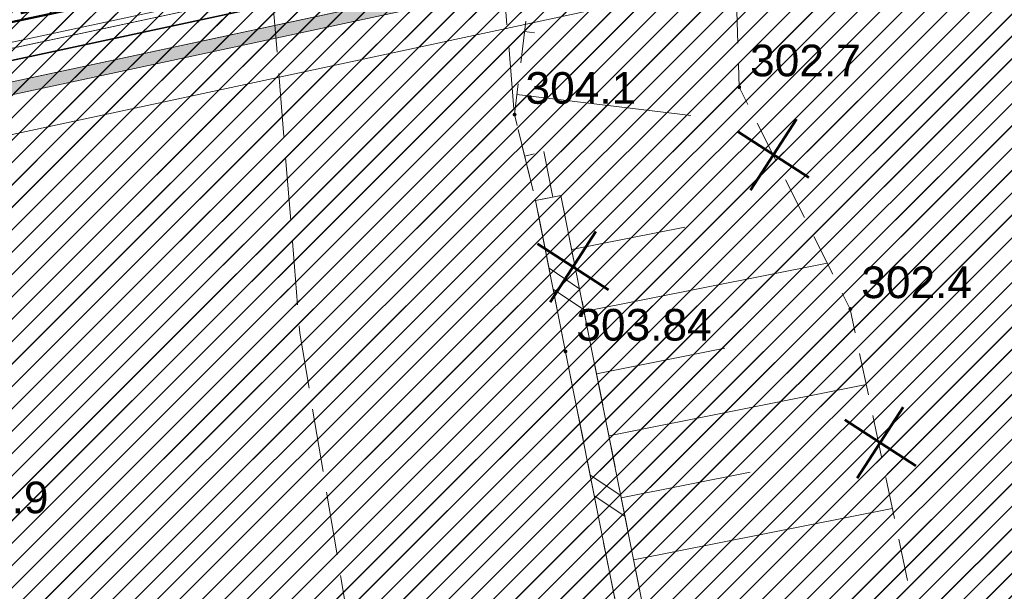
# Model space of a CAD drawing. Header units: metres. Extents: x 6567444 to 13135881, y 5574237 to 11149086.
# Tile 155 of 191: x 6567864 to 6567887, y 5574539 to 5574552. Entities that reach past the tile are written whole.
import ezdxf

# ---------------------------------------------------------------- set-up
doc = ezdxf.new("R2010")
doc.units = ezdxf.units.M
for name, pattern in [('Krawędzie ukryte', [170, 120, -50]), ('L_0_04', [1.5, 1, -0.5]), ('L_0_06', [2, 1.5, -0.5])]:
    doc.linetypes.add(name, pattern=pattern)
for name, color, linetype, lineweight in [('_TT_KAN_D_II etap', 116, 'Continuous', 50), ('KR_ObiektKarto', 7, 'Continuous', 18), ('OT_Budowle', 7, 'Continuous', 18), ('OT_Komunikacja', 7, 'Continuous', 18), ('OT_Skarpa', 7, 'Continuous', 18), ('OTRN', 7, 'Continuous', 13), ('OTRS', 7, 'Continuous', 13), ('OTRS_O', 7, 'Continuous', 20), ('SEL_sieci_kable_nN', 7, 'SEL_eN', 35)]:
    doc.layers.add(name, color=color, linetype=linetype, lineweight=lineweight)
for name, color, linetype in [('FORMA - Arch 01 - PZT 1 Strefy', 7, 'Continuous'), ('FORMA - Arch 01 - PZT 2 Budynki', 7, 'Continuous'), ('FORMA - Arch 01 - PZT-3 Zagospodarowanie', 7, 'Continuous'), ('FORMA - Arch 01 - PZT-5 Opisy ogólne - Opisy szczegółowe', 7, 'Continuous'), ('OTRN_O', 7, 'Continuous')]:
    doc.layers.add(name, color=color, linetype=linetype)
doc.styles.add('ARIAL', font='arial.ttf')
doc.styles.add('BDOT', font='arial.ttf', dxfattribs={"width": 0.9})
doc.styles.add('STYL_AUTOMATYCZNY_11', font='arial.ttf', dxfattribs={"width": 0.8})
doc.linetypes.add('SEL_eN', pattern='A,5,["eN",ARIAL,S=1,R=0,X=1.8,Y=0.25],5', length=10)
pattern_1 = [(45, (0, 0), (-0.265165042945, 0.265165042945), [])]

# ---------------------------------------------------------------- blocks, each defined once
blk = doc.blocks.new('OTRN')
at = {"layer": 'OTRN', "color": 0, "const_width": 0.09}
blk.add_lwpolyline([(-0.045, 0, 1), (0.045, 0, 1)], format="xyb", close=True, dxfattribs=at)
at = {"layer": 'OTRN_O', "color": 0, "style": 'BDOT'}
blk.add_attdef('RZEDNA', (0.514, 0.515), '', height=1.5, dxfattribs=at)
blk = doc.blocks.new('OTRS')
at = {"layer": 'OTRS', "color": 0, "lineweight": -3, "const_width": 0.09}
blk.add_lwpolyline([(-0.045, 0, 1), (0.045, 0, 1)], format="xyb", close=True, dxfattribs=at)
at = {"layer": 'OTRS_O', "color": 0, "style": 'BDOT'}
blk.add_attdef('RZEDNA', (0.514, 0.515), '', height=1.5, dxfattribs=at)
blk = doc.blocks.new('_MDCP')
at = {"layer": 'KR_ObiektKarto', "linetype": 'Continuous', "lineweight": 18, "flags": 128}
for points in [[(6567876.001, 5574551.827), (6567876.237, 5574551.798)], [(6567875.819, 5574550.338), (6567879.934, 5574549.835)], [(6567876.002, 5574548.871), (6567876.228, 5574548.926)], [(6567876.67, 5574547.902), (6567876.454, 5574548.982)], [(6567877.115, 5574546.659), (6567879.793, 5574547.193)], [(6567877.409, 5574545.188), (6567883.167, 5574546.337)], [(6567877.702, 5574543.717), (6567880.74, 5574544.323)], [(6567877.996, 5574542.246), (6567884.087, 5574543.461)], [(6567878.289, 5574540.775), (6567881.343, 5574541.384)], [(6567878.582, 5574539.304), (6567884.706, 5574540.525)]]:
    blk.add_lwpolyline(points, dxfattribs=at)
at = {"layer": 'KR_ObiektKarto', "linetype": 'Continuous', "lineweight": 13, "flags": 128}
for points in [[(6567877.3, 5574545.733), (6567876.578, 5574546.215)], [(6567877.398, 5574545.243), (6567876.675, 5574545.725)], [(6567878.278, 5574540.83), (6567877.553, 5574541.314)], [(6567878.376, 5574540.34), (6567877.65, 5574540.824)]]:
    blk.add_lwpolyline(points, dxfattribs=at)
at = {"layer": 'OT_Budowle', "color": 7, "linetype": 'Continuous', "lineweight": 18, "flags": 128}
blk.add_lwpolyline([(6567876.26, 5574547.82), (6567876.86, 5574547.94), (6567884.01, 5574512.09), (6567891.1, 5574476.46), (6567890.5, 5574476.33), (6567882.96, 5574514.19), (6567879.87, 5574529.68), (6567876.97, 5574544.24)], close=True, dxfattribs=at)
at = {"layer": 'OT_Komunikacja', "color": 7, "linetype": 'L_0_06', "lineweight": 18, "flags": 128}
blk.add_lwpolyline([(6567882.96, 5574514.19), (6567888.44, 5574477.38), (6567889.21, 5574475.79), (6567889.95, 5574474.97), (6567890.49, 5574474.7), (6567893.61, 5574473.71), (6567902.37, 5574471.63), (6567913.26, 5574468.91), (6567913.873, 5574468.734), (6567913.06, 5574465.175), (6567909.46, 5574465.92), (6567901.4, 5574466.74), (6567896.97, 5574466.97), (6567892.9, 5574468.19), (6567889.15, 5574469.24), (6567888, 5574469.69), (6567887.04, 5574470.68), (6567886.14, 5574472.85), (6567879.8, 5574500.83), (6567875.93, 5574514.86), (6567873.96, 5574525.12), (6567870.68, 5574544.68), (6567869.69, 5574556.86), (6567875.1, 5574558.32), (6567875.46, 5574553.45), (6567875.76, 5574549.86), (6567876.26, 5574547.82), (6567876.97, 5574544.24), (6567879.87, 5574529.68)], close=True, dxfattribs=at)
at = {"layer": 'OT_Skarpa', "color": 7, "linetype": 'L_0_04', "lineweight": 18, "flags": 128}
blk.add_lwpolyline([(6567884.01, 5574512.09), (6567876.86, 5574547.94), (6567876.26, 5574547.82), (6567875.76, 5574549.86), (6567876.05, 5574552.23), (6567876.57, 5574555.45), (6567878.39, 5574559.18), (6567897.71, 5574564.07), (6567907.99, 5574566.63), (6567917.65, 5574568.74), (6567919.76, 5574567.97), (6567921.57, 5574566.16), (6567922.3, 5574563.38), (6567924.42, 5574554.5), (6567927.48, 5574539.93), (6567930.14, 5574525.19), (6567933.11, 5574509.36), (6567935.59, 5574495.65), (6567937.29, 5574485.32), (6567934.85, 5574495.46), (6567931.87, 5574510.28), (6567928.6, 5574524.67), (6567925.41, 5574540.18), (6567922.33, 5574553.8), (6567920.26, 5574561.93), (6567918.72, 5574564.81), (6567916.89, 5574565.72), (6567903.79, 5574562.41), (6567889, 5574558.66), (6567880.87, 5574556.37), (6567881, 5574553.22), (6567881.08, 5574550.51), (6567883.71, 5574545.25), (6567886.81, 5574530.54), (6567887.46, 5574525.34), (6567888.95, 5574514.16)], close=True, dxfattribs=at)
at = {"layer": 'OTRN', "color": 14, "xscale": 0.5, "yscale": 0.5, "zscale": 0.5}
for p, values in [((6567881.082, 5574550.508, 302.653), {'RZEDNA': '302.7'}), ((6567875.764, 5574549.857, 304.068), {'RZEDNA': '304.1'}), ((6567883.713, 5574545.251, 302.402), {'RZEDNA': '302.4'}), ((6567861.85, 5574540.153, 303.86), {'RZEDNA': '303.9'})]:
    blk.add_blockref('OTRN', p, dxfattribs=at).add_auto_attribs(values)
at = {"layer": 'OTRS', "xscale": 0.5, "yscale": 0.5, "zscale": 0.5}
blk.add_blockref('OTRS', (6567876.969, 5574544.245, 303.839), dxfattribs=at).add_auto_attribs({'RZEDNA': '303.84'})
blk = doc.blocks.new('Ściana_29', base_point=(6567847.239, 5574545.815))
at = {"layer": 'FORMA - Arch 01 - PZT 2 Budynki', "linetype": 'Continuous', "lineweight": 0, "true_color": 0x000000}
blk.add_hatch(color=18, dxfattribs=at).paths.add_polyline_path([(6567847.596, 5574545.584), (6567916.563, 5574560.407), (6567916.5, 5574560.7), (6567847.533, 5574545.878)])
at = {"layer": 'FORMA - Arch 01 - PZT 2 Budynki', "color": 7, "linetype": 'Continuous', "lineweight": 18, "flags": 128}
for points in [[(6567916.794, 5574560.763), (6567847.533, 5574545.878)], [(6567847.596, 5574545.584), (6567916.563, 5574560.407)]]:
    blk.add_lwpolyline(points, dxfattribs=at)
blk = doc.blocks.new('PR1183 Chorzów Metalowców V09_TT')
at = {"layer": 'FORMA - Arch 01 - PZT 1 Strefy', "linetype": 'Continuous', "lineweight": 0, "true_color": 0x577933}
h = blk.add_hatch(dxfattribs=at)
h.set_pattern_fill('ANSI31', color=77, scale=3, style=0)
h.set_pattern_definition(pattern_1)
h.paths.add_polyline_path([(6567829, 5574517.24), (6567842.398, 5574471.118), (6567844.165, 5574471.632), (6567846.931, 5574462.111), (6567846.967, 5574484.472), (6567835.736, 5574536.73), (6567846.642, 5574539.074), (6567844.864, 5574547.35), (6567918.571, 5574563.191), (6567935.605, 5574483.933), (6567930.975, 5574476.768), (6567931.227, 5574475.595), (6567933.57, 5574476.098, 0.216609), (6567938.884, 5574480.085), (6567921.55, 5574567.86), (6567849.267, 5574550.953), (6567830.11, 5574546.47)])
at = {"layer": 'FORMA - Arch 01 - PZT 1 Strefy', "linetype": 'Continuous', "lineweight": 0, "true_color": 0x606060}
h = blk.add_hatch(dxfattribs=at)
h.set_pattern_fill('ANSI31', color=251, scale=3, style=0)
h.set_pattern_definition(pattern_1)
h.paths.add_polyline_path([(6567846.973, 5574484.443), (6567846.931, 5574462.111), (6567848.531, 5574462.109), (6567848.555, 5574477.084), (6567851.261, 5574464.492), (6567853.217, 5574464.912), (6567838.111, 5574535.195), (6567849.018, 5574537.539), (6567847.239, 5574545.815), (6567909.194, 5574559.13), (6567910.929, 5574559.503), (6567916.794, 5574560.763), (6567918.527, 5574552.697), (6567922.645, 5574533.535), (6567924.844, 5574534.007), (6567920.284, 5574555.223), (6567918.571, 5574563.191), (6567844.864, 5574547.35), (6567846.642, 5574539.074), (6567835.736, 5574536.73)])
at = {"layer": 'FORMA - Arch 01 - PZT 1 Strefy', "linetype": 'Continuous', "lineweight": 0, "ltscale": 5, "true_color": 0xf0e6d9}
h = blk.add_hatch(dxfattribs=at)
h.set_pattern_fill('ANSI31', color=254, scale=3, style=0)
h.set_pattern_definition(pattern_1)
h.paths.add_polyline_path([(6567838.111, 5574535.195), (6567853.217, 5574464.912), (6567877.761, 5574470.187), (6567866.729, 5574521.517), (6567916.781, 5574532.275), (6567914.712, 5574541.905), (6567920.576, 5574543.165), (6567916.794, 5574560.763), (6567847.239, 5574545.815), (6567849.018, 5574537.539)])
at = {"layer": 'FORMA - Arch 01 - PZT 1 Strefy', "color": 254, "linetype": 'Continuous', "lineweight": 0, "true_color": 0xe3cfb5}
blk.add_line((6567916.794, 5574560.763), (6567847.239, 5574545.815), dxfattribs=at)
at = {"layer": 'FORMA - Arch 01 - PZT 1 Strefy', "color": 9, "linetype": 'Continuous', "lineweight": 13}
blk.add_line((6567847.239, 5574545.815), (6567909.194, 5574559.13), dxfattribs=at)
at = {"layer": 'FORMA - Arch 01 - PZT-3 Zagospodarowanie', "color": 8, "linetype": 'Krawędzie ukryte', "lineweight": 13}
blk.add_line((6567846.069, 5574546.5), (6567912.083, 5574560.688), dxfattribs=at)
at = {"layer": 'FORMA - Arch 01 - PZT-3 Zagospodarowanie', "color": 7, "linetype": 'Continuous', "lineweight": 50}
for p, q in [((6567882.436, 5574548.498), (6567881.35, 5574546.818)), ((6567881.053, 5574548.2), (6567882.733, 5574547.115)), ((6567877.689, 5574545.84), (6567876.604, 5574544.16)), ((6567876.306, 5574545.543), (6567877.986, 5574544.457)), ((6567884.962, 5574541.671), (6567883.877, 5574539.991)), ((6567883.579, 5574541.373), (6567885.259, 5574540.288))]:
    blk.add_line(p, q, dxfattribs=at)
at = {"layer": 'FORMA - Arch 01 - PZT 2 Budynki', "color": 7, "lineweight": 18}
blk.add_blockref('Ściana_29', (6567847.239, 5574545.815), dxfattribs=at)
at = {"layer": 'FORMA - Arch 01 - PZT-5 Opisy ogólne - Opisy szczegółowe', "color": 7, "linetype": 'Continuous', "lineweight": 5, "insert": (6567861.223, 5574550.141), "char_height": 1, "attachment_point": 7, "rotation": 12.1296, "style": 'STYL_AUTOMATYCZNY_11'}
blk.add_mtext('\\A1;{\\pql;\\fArial|b1|i0|c238|p0;\\W0.800000;h=\\fArial|b1|i0|c238|p0;\\W0.800000;2\\fArial|b1|i0|c238|p0;\\W0.800000;,5m}', dxfattribs=at)
blk = doc.blocks.new('GE.I.6640.1.468.2024_MDCP_dodatkowe pomiary_12.03.2026')
at = {"layer": 'KR_ObiektKarto', "linetype": 'Continuous', "lineweight": 18, "flags": 128}
for points in [[(6567876.001, 5574551.827), (6567876.237, 5574551.798)], [(6567875.819, 5574550.338), (6567879.934, 5574549.835)], [(6567876.002, 5574548.871), (6567876.228, 5574548.926)], [(6567876.67, 5574547.902), (6567876.454, 5574548.982)], [(6567877.115, 5574546.659), (6567879.793, 5574547.193)], [(6567877.409, 5574545.188), (6567883.167, 5574546.337)], [(6567877.702, 5574543.717), (6567880.74, 5574544.323)], [(6567877.996, 5574542.246), (6567884.087, 5574543.461)], [(6567878.289, 5574540.775), (6567881.343, 5574541.384)], [(6567878.582, 5574539.304), (6567884.706, 5574540.525)]]:
    blk.add_lwpolyline(points, dxfattribs=at)
at = {"layer": 'KR_ObiektKarto', "linetype": 'Continuous', "lineweight": 13, "flags": 128}
for points in [[(6567877.3, 5574545.733), (6567876.578, 5574546.215)], [(6567877.398, 5574545.243), (6567876.675, 5574545.725)], [(6567878.278, 5574540.83), (6567877.553, 5574541.314)], [(6567878.376, 5574540.34), (6567877.65, 5574540.824)]]:
    blk.add_lwpolyline(points, dxfattribs=at)
at = {"layer": 'OT_Budowle', "color": 7, "linetype": 'Continuous', "lineweight": 18, "flags": 128}
blk.add_lwpolyline([(6567876.26, 5574547.82), (6567876.86, 5574547.94), (6567884.01, 5574512.09), (6567891.1, 5574476.46), (6567890.5, 5574476.33), (6567882.96, 5574514.19), (6567879.87, 5574529.68), (6567876.97, 5574544.24)], close=True, dxfattribs=at)
at = {"layer": 'OT_Komunikacja', "color": 7, "linetype": 'L_0_06', "lineweight": 18, "flags": 128}
blk.add_lwpolyline([(6567882.96, 5574514.19), (6567888.44, 5574477.38), (6567889.21, 5574475.79), (6567889.95, 5574474.97), (6567890.49, 5574474.7), (6567893.61, 5574473.71), (6567902.37, 5574471.63), (6567913.26, 5574468.91), (6567913.873, 5574468.734), (6567913.06, 5574465.175), (6567909.46, 5574465.92), (6567901.4, 5574466.74), (6567896.97, 5574466.97), (6567892.9, 5574468.19), (6567889.15, 5574469.24), (6567888, 5574469.69), (6567887.04, 5574470.68), (6567886.14, 5574472.85), (6567879.8, 5574500.83), (6567875.93, 5574514.86), (6567873.96, 5574525.12), (6567870.68, 5574544.68), (6567869.69, 5574556.86), (6567875.1, 5574558.32), (6567875.46, 5574553.45), (6567875.76, 5574549.86), (6567876.26, 5574547.82), (6567876.97, 5574544.24), (6567879.87, 5574529.68)], close=True, dxfattribs=at)
at = {"layer": 'OT_Skarpa', "color": 7, "linetype": 'L_0_04', "lineweight": 18, "flags": 128}
blk.add_lwpolyline([(6567884.01, 5574512.09), (6567876.86, 5574547.94), (6567876.26, 5574547.82), (6567875.76, 5574549.86), (6567876.05, 5574552.23), (6567876.57, 5574555.45), (6567878.39, 5574559.18), (6567897.71, 5574564.07), (6567907.99, 5574566.63), (6567917.65, 5574568.74), (6567919.76, 5574567.97), (6567921.57, 5574566.16), (6567922.3, 5574563.38), (6567924.42, 5574554.5), (6567927.48, 5574539.93), (6567930.14, 5574525.19), (6567933.11, 5574509.36), (6567935.59, 5574495.65), (6567937.29, 5574485.32), (6567934.85, 5574495.46), (6567931.87, 5574510.28), (6567928.6, 5574524.67), (6567925.41, 5574540.18), (6567922.33, 5574553.8), (6567920.26, 5574561.93), (6567918.72, 5574564.81), (6567916.89, 5574565.72), (6567903.79, 5574562.41), (6567889, 5574558.66), (6567880.87, 5574556.37), (6567881, 5574553.22), (6567881.08, 5574550.51), (6567883.71, 5574545.25), (6567886.81, 5574530.54), (6567887.46, 5574525.34), (6567888.95, 5574514.16)], close=True, dxfattribs=at)
at = {"layer": 'OTRN', "color": 14, "xscale": 0.5, "yscale": 0.5, "zscale": 0.5}
for p, values in [((6567881.082, 5574550.508, 302.653), {'RZEDNA': '302.7'}), ((6567875.764, 5574549.857, 304.068), {'RZEDNA': '304.1'}), ((6567883.713, 5574545.251, 302.402), {'RZEDNA': '302.4'}), ((6567861.85, 5574540.153, 303.86), {'RZEDNA': '303.9'})]:
    blk.add_blockref('OTRN', p, dxfattribs=at).add_auto_attribs(values)
at = {"layer": 'OTRS', "xscale": 0.5, "yscale": 0.5, "zscale": 0.5}
blk.add_blockref('OTRS', (6567876.969, 5574544.245, 303.839), dxfattribs=at).add_auto_attribs({'RZEDNA': '303.84'})
blk = doc.blocks.new('PT-IE-001 PZT - instal. elektr XREFF')
at = {"layer": 'SEL_sieci_kable_nN', "ltscale": 0.5}
blk.add_lwpolyline([(6567848.368, 5574538.63), (6567846.612, 5574547.036), (6567846.896, 5574547.498), (6567846.896, 5574547.498), (6567917.211, 5574562.613), (6567917.771, 5574562.223), (6567926.733, 5574520.72), (6567929.851, 5574521.233), (6567930.888, 5574516.162), (6567931.306, 5574516.118)], dxfattribs=at)

msp = doc.modelspace()

# ---------------------------------------------------------------- block references
at = {"layer": 'Defpoints'}
msp.add_blockref('GE.I.6640.1.468.2024_MDCP_dodatkowe pomiary_12.03.2026', (0, 0), dxfattribs=at)

# ---------------------------------------------------------------- next in the draw order: block references
msp.add_blockref('PR1183 Chorzów Metalowców V09_TT', (0, 1.25))

# ---------------------------------------------------------------- next in the draw order: block references
msp.add_blockref('_MDCP', (0, 0))

# ---------------------------------------------------------------- next in the draw order: linework, layer by layer
at = {"layer": '_TT_KAN_D_II etap'}
msp.add_line((6567851.581, 5574549.415), (6567901.705, 5574560.188), dxfattribs=at)

# ---------------------------------------------------------------- next in the draw order: block references
msp.add_blockref('PT-IE-001 PZT - instal. elektr XREFF', (0, 0))

# ---------------------------------------------------------------- next in the draw order: hatches: boundary and pattern name
at = {"layer": 'FORMA - Arch 01 - PZT 1 Strefy', "linetype": 'Continuous', "lineweight": 0, "true_color": 0x577933}
h = msp.add_hatch(dxfattribs=at)
h.set_pattern_fill('ANSI31', color=77, scale=3, style=0)
h.set_pattern_definition(pattern_1)
h.paths.add_polyline_path([(6567829, 5574517.24), (6567842.398, 5574471.118), (6567844.165, 5574471.632), (6567846.931, 5574462.111), (6567846.967, 5574484.472), (6567835.736, 5574536.73), (6567846.642, 5574539.074), (6567844.864, 5574547.35), (6567918.571, 5574563.191), (6567935.605, 5574483.933), (6567930.975, 5574476.768), (6567931.227, 5574475.595), (6567933.57, 5574476.098, 0.216609), (6567938.884, 5574480.085), (6567921.55, 5574567.86), (6567849.267, 5574550.953), (6567830.11, 5574546.47)])
at = {"layer": 'FORMA - Arch 01 - PZT 1 Strefy', "linetype": 'Continuous', "lineweight": 0, "true_color": 0x606060}
h = msp.add_hatch(dxfattribs=at)
h.set_pattern_fill('ANSI31', color=251, scale=3, style=0)
h.set_pattern_definition(pattern_1)
h.paths.add_polyline_path([(6567846.973, 5574484.443), (6567846.931, 5574462.111), (6567848.531, 5574462.109), (6567848.555, 5574477.084), (6567851.261, 5574464.492), (6567853.217, 5574464.912), (6567838.111, 5574535.195), (6567849.018, 5574537.539), (6567847.239, 5574545.815), (6567909.194, 5574559.13), (6567910.929, 5574559.503), (6567916.794, 5574560.763), (6567918.527, 5574552.697), (6567922.645, 5574533.535), (6567924.844, 5574534.007), (6567920.284, 5574555.223), (6567918.571, 5574563.191), (6567844.864, 5574547.35), (6567846.642, 5574539.074), (6567835.736, 5574536.73)])
at = {"layer": 'FORMA - Arch 01 - PZT 1 Strefy', "linetype": 'Continuous', "lineweight": 0, "ltscale": 5, "true_color": 0xf0e6d9}
h = msp.add_hatch(dxfattribs=at)
h.set_pattern_fill('ANSI31', color=254, scale=3, style=0)
h.set_pattern_definition(pattern_1)
h.paths.add_polyline_path([(6567838.111, 5574535.195), (6567853.217, 5574464.912), (6567877.761, 5574470.187), (6567866.729, 5574521.517), (6567916.781, 5574532.275), (6567914.712, 5574541.905), (6567920.576, 5574543.165), (6567916.794, 5574560.763), (6567847.239, 5574545.815), (6567849.018, 5574537.539)])

# ---------------------------------------------------------------- next in the draw order: linework, layer by layer
at = {"layer": 'FORMA - Arch 01 - PZT 1 Strefy', "color": 9, "linetype": 'Continuous', "lineweight": 13}
for p, q in [((6567918.571, 5574563.191), (6567844.864, 5574547.35)), ((6567847.239, 5574545.815), (6567909.194, 5574559.13))]:
    msp.add_line(p, q, dxfattribs=at)
at = {"layer": 'FORMA - Arch 01 - PZT 1 Strefy', "color": 71, "linetype": 'Continuous', "lineweight": 13, "true_color": 0xaff266}
msp.add_line((6567844.864, 5574547.35), (6567918.571, 5574563.191), dxfattribs=at)
at = {"layer": 'FORMA - Arch 01 - PZT 1 Strefy', "color": 254, "linetype": 'Continuous', "lineweight": 0, "true_color": 0xe3cfb5}
msp.add_line((6567916.794, 5574560.763), (6567847.239, 5574545.815), dxfattribs=at)

doc.saveas('drawing.dxf')
